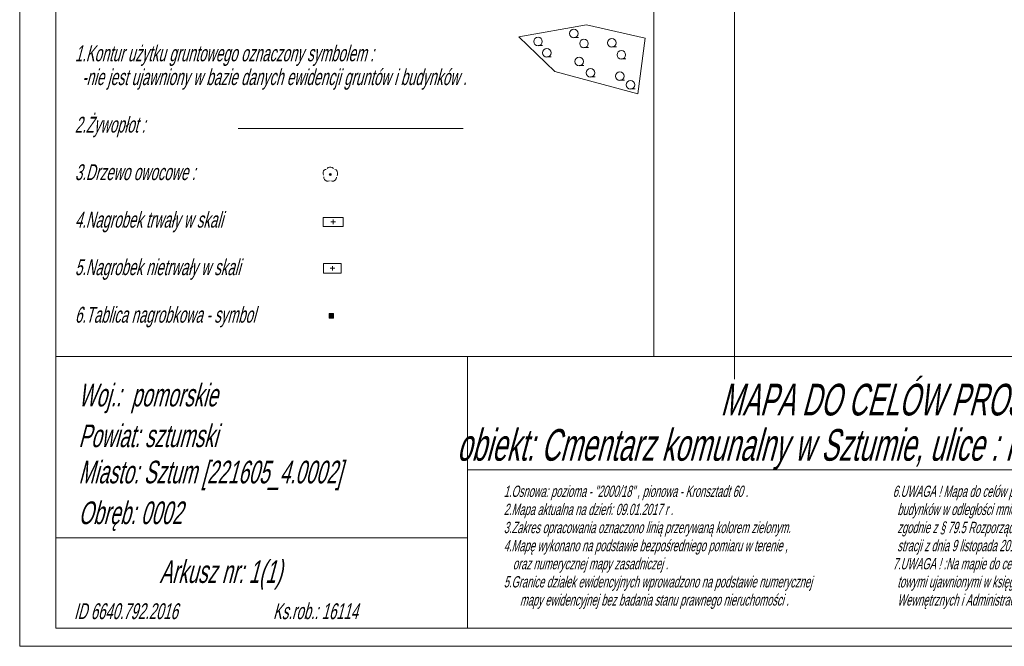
# Model space of a CAD drawing. Header units: millimetres. Extents: x 6567289036 to 6568990308, y 5976640423 to 5977332400.
# Tile 1 of 216: x 6567289036 to 6567397863, y 5976640423 to 5976709643. Entities that reach past the tile are written whole.
import ezdxf

# ---------------------------------------------------------------- set-up
doc = ezdxf.new("R2010")
doc.units = ezdxf.units.MM
doc.layers.add('0_PODKŁADANKI', color=7, linetype='Continuous')
doc.styles.get("Standard").update_dxf_attribs({"font": 'arial.ttf'})

# ---------------------------------------------------------------- blocks, each defined once
blk = doc.blocks.new('OBOP02_01')
at = {"linetype": 'Continuous', "lineweight": 13}
blk.add_hatch(color=0, dxfattribs=at).paths.add_polyline_path([(0, -0.22, 1), (0, 0.22, 1)])
at = {"color": 0, "linetype": 'Continuous', "lineweight": 18, "flags": 128}
for points in [[(-0.9, 1.1), (-1.1, 1.1), (-1.3, 1), (-1.5, 0.8), (-1.6, 0.5), (-1.6, 0.1), (-1.5, -0.2)], [(0.7, 1.3), (0.4, 1.5), (0.1, 1.6), (-0.2, 1.6), (-0.5, 1.5), (-0.7, 1.3)], [(1.5, -0.3), (1.6, 0), (1.6, 0.3), (1.5, 0.7), (1.3, 1), (1, 1.1)], [(-1.4, -0.5), (-1.4, -0.8), (-1.3, -1.1), (-1.1, -1.3), (-0.8, -1.5), (-0.5, -1.5), (-0.2, -1.4)], [(0.1, -1.4), (0.4, -1.5), (0.7, -1.5), (1.1, -1.3), (1.3, -1), (1.4, -0.6)]]:
    blk.add_lwpolyline(points, dxfattribs=at)
at = {"color": 0, "linetype": 'Continuous', "lineweight": 13}
blk.add_circle((0, 0), 0.224, dxfattribs=at)
blk = doc.blocks.new('MZSK01')
at = {"color": 0, "linetype": 'Continuous', "lineweight": 13, "flags": 128}
for points in [[(0.5, 0), (-0.5, 0)], [(0, 0.5), (0, -0.5)]]:
    blk.add_lwpolyline(points, dxfattribs=at)
blk = doc.blocks.new('SUUS15_1A')
at = {"linetype": 'Continuous', "lineweight": 18}
blk.add_hatch(color=7, dxfattribs=at).paths.add_polyline_path([(-0.5, 0.5), (0.5, 0.5), (0.5, -0.5), (-0.5, -0.5), (-0.5, 0.5)])
at = {"color": 0, "linetype": 'Continuous', "lineweight": 18, "flags": 128}
blk.add_lwpolyline([(-0.5, 0.5), (0.5, 0.5), (0.5, -0.5), (-0.5, -0.5), (-0.5, 0.5)], close=True, dxfattribs=at)
blk = doc.blocks.new('PTTL05_1')
at = {"color": 0, "linetype": 'Continuous', "lineweight": 18, "flags": 128}
blk.add_lwpolyline([(0, -0.9), (1, -0.9)], dxfattribs=at)
at = {"color": 0, "linetype": 'Continuous', "lineweight": 18}
blk.add_circle((0, 0), 0.949, dxfattribs=at)

msp = doc.modelspace()

# ---------------------------------------------------------------- linework, layer by layer
at = {"layer": '0_PODKŁADANKI', "color": 18, "linetype": 'Continuous', "lineweight": 18, "flags": 128}
for points in [[(6567289036.345362, 5976640422.753954), (6567289036.345362, 5977054922.753954)], [(6567293036.345362, 5976672422.753954), (6567293036.345362, 5977052422.753954)], [(6567293036.345362, 5976672422.753954), (6567583036.345362, 5976672422.753954)], [(6567293036.345362, 5976642422.753954), (6567293036.345362, 5976672422.753954)], [(6567338536.345362, 5976642422.753954), (6567338536.345362, 5976672422.753954)], [(6567338536.345362, 5976659922.753954), (6567484036.345362, 5976659922.753954)], [(6567293036.345362, 5976652422.753954), (6567338536.345362, 5976652422.753954)], [(6567293036.345362, 5976642422.753954), (6567583036.345362, 5976642422.753954)], [(6567289036.345362, 5976640422.753954), (6567585536.345362, 5976640422.753954)]]:
    msp.add_lwpolyline(points, dxfattribs=at)
at = {"layer": '0_PODKŁADANKI', "linetype": 'Continuous', "lineweight": 13, "flags": 128}
for points in [[(6567368036.345362, 5977052422.753954), (6567368036.345362, 5976672422.753954)], [(6567368036.345362, 5976669922.753954), (6567368036.345362, 5976674922.753954)], [(6567365536.345362, 5976672422.753954), (6567370536.345362, 5976672422.753954)]]:
    msp.add_lwpolyline(points, dxfattribs=at)
at = {"layer": '0_PODKŁADANKI', "color": 18, "linetype": 'Continuous', "lineweight": 13, "flags": 128}
msp.add_lwpolyline([(6567293036.345362, 5976736222.753956), (6567359136.345364, 5976736222.753956), (6567359136.345364, 5976672422.753954)], dxfattribs=at)
at = {"layer": '0_PODKŁADANKI', "color": 18, "lineweight": 18, "flags": 128}
for points in [[(6567344196.345362, 5976707742.753954), (6567351696.345362, 5976709062.753954), (6567358166.345362, 5976707592.753954), (6567357349.960723, 5976701468.859659), (6567348166.345362, 5976703922.753954)], [(6567322606.345362, 5976682712.753954), (6567324576.345362, 5976682712.753954), (6567324576.345362, 5976681652.753954), (6567322606.34536, 5976681652.753954)]]:
    msp.add_lwpolyline(points, close=True, dxfattribs=at)
msp.add_lwpolyline([(6567313196.345362, 5976697632.753954), (6567338036.345362, 5976697632.753954)], dxfattribs=at)
at = {"layer": '0_PODKŁADANKI', "color": 18, "linetype": 'Continuous', "lineweight": 18, "flags": 128}
msp.add_lwpolyline([(6567322566.345362, 5976686792.753954), (6567324776.345362, 5976686792.753954), (6567324776.345362, 5976687792.753954), (6567322566.345362, 5976687792.753954)], close=True, dxfattribs=at)

# ---------------------------------------------------------------- block references
at = {"layer": '0_PODKŁADANKI', "color": 18, "linetype": 'Continuous', "xscale": 500, "yscale": 500, "zscale": 500}
for name, p in [('PTTL05_1', (6567350296.345362, 5976708112.753954)), ('PTTL05_1', (6567346326.345362, 5976707232.753955)), ('PTTL05_1', (6567351406.345362, 5976707012.753954)), ('PTTL05_1', (6567354486.345362, 5976707082.753954)), ('PTTL05_1', (6567347286.345362, 5976705982.753955)), ('PTTL05_1', (6567355536.345362, 5976705752.753954)), ('PTTL05_1', (6567350886.345364, 5976705022.753956)), ('PTTL05_1', (6567352136.345364, 5976703772.753956)), ('PTTL05_1', (6567355376.345362, 5976703402.753954)), ('PTTL05_1', (6567356546.345362, 5976702452.753954)), ('OBOP02_01', (6567323366.345362, 5976692552.753954)), ('MZSK01', (6567323686.345362, 5976687312.753954)), ('MZSK01', (6567323616.345362, 5976682182.753954)), ('SUUS15_1A', (6567323476.345362, 5976676932.753954)), ('MZSK01', (6567323476.345362, 5976676932.753954))]:
    msp.add_blockref(name, p, dxfattribs=at)

# ---------------------------------------------------------------- texts
at = {"layer": '0_PODKŁADANKI', "color": 18, "lineweight": 35, "oblique": 15, "width": 0.59}
for s, p in [('1.Kontur użytku gruntowego oznaczony symbolem :', (6567295136.345364, 5976705047.753954)), ('  -nie jest ujawniony w bazie danych ewidencji gruntów i budynków .', (6567295136.345364, 5976702422.753954)), ('2.Żywopłot :', (6567295136.345364, 5976697172.753954)), ('3.Drzewo owocowe :', (6567295136.345364, 5976691922.753954)), ('4.Nagrobek trwały w skali', (6567295136.345364, 5976686672.753954)), ('5.Nagrobek nietrwały w skali', (6567295136.345364, 5976681422.753954)), ('6.Tablica nagrobkowa - symbol', (6567295136.345364, 5976676172.753954)), ('ID 6640.792.2016', (6567295036.345362, 5976643422.753954)), ('Ks.rob.: 16114', (6567317036.345362, 5976643422.753954))]:
    msp.add_text(s, height=1750, dxfattribs=at).set_placement(p)
at = {"layer": '0_PODKŁADANKI', "color": 18, "lineweight": 70, "oblique": 15, "width": 0.59}
for s, p in [('MAPA DO CELÓW PROJEKTOWYCH       SKALA 1:500', (6567366485.403025, 5976665922.753954)), ('    obiekt: Cmentarz komunalny w Sztumie, ulice : Kochanowskiego,Chełmińska, Nowowiejskiego', (6567334148.684276, 5976660922.753954))]:
    msp.add_text(s, height=3500, dxfattribs=at).set_placement(p)
at = {"layer": '0_PODKŁADANKI', "color": 18, "lineweight": 50, "oblique": 15, "width": 0.59}
for s, p in [('Woj.:  pomorskie', (6567295536.345362, 5976666922.753954)), ('Powiat: sztumski', (6567295536.345362, 5976662422.753954)), ('Miasto: Sztum [221605_4.0002]', (6567295536.345362, 5976658422.753954)), ('Obręb: 0002', (6567295536.345362, 5976653922.753954)), ('Arkusz nr: 1(1) ', (6567304486.565124, 5976647422.753954))]:
    msp.add_text(s, height=2500, dxfattribs=at).set_placement(p)
at = {"layer": '0_PODKŁADANKI', "color": 18, "lineweight": 25, "oblique": 15, "width": 0.59}
for s, p in [('1.Osnowa: pozioma - "2000/18" , pionowa - Kronsztadt 60 .', (6567342536.345362, 5976656922.753954)), ('6.UWAGA ! Mapa do celów projektowych  nadaje się do projektowania', (6567385536.345362, 5976656922.753954)), ('2.Mapa aktualna na dzień: 09.01.2017 r .', (6567342536.345362, 5976654922.753954)), ('budynków w odległości mniejszej niż 4.0m od granicy nieruchomości,', (6567386036.345362, 5976654922.753954)), ('3.Zakres opracowania oznaczono linią przerywaną kolorem zielonym.', (6567342536.345362, 5976652922.753954)), ('zgodnie z § 79.5 Rozporządzenia Ministra Spraw Wewnętrznych i Admini-', (6567386036.345362, 5976652922.753954)), ('4.Mapę wykonano na podstawie bezpośredniego pomiaru w terenie , ', (6567342536.345362, 5976650922.753954)), ('stracji z dnia 9 listopada 2011 r "W sprawie standardów technicznych..."', (6567386036.345362, 5976650922.753954)), ('oraz numerycznej mapy zasadniczej .', (6567343536.345362, 5976648922.753954)), ('7.UWAGA ! :Na mapie do celów projektowych nie wyróżniono gruntów obciążonych służebnościami grun-', (6567385536.345362, 5976648922.753954)), ('5.Granice działek ewidencyjnych wprowadzono na podstawie numerycznej', (6567342536.345362, 5976646922.753954)), ('towymi ujawnionymi w księgach wieczystych  na podstawie § 80.5, 80.6 Rozporządzenia Ministra Spraw', (6567386036.345362, 5976646922.753954)), (' mapy ewidencyjnej bez badania stanu prawnego nieruchomości .', (6567344036.345362, 5976644922.753954)), ('Wewnętrznych i Administracji z dnia 9 listopada 2011 r "W sprawie standardów technicznych..."', (6567386036.345362, 5976644922.753954))]:
    msp.add_text(s, height=1250, dxfattribs=at).set_placement(p)

doc.saveas('drawing.dxf')
